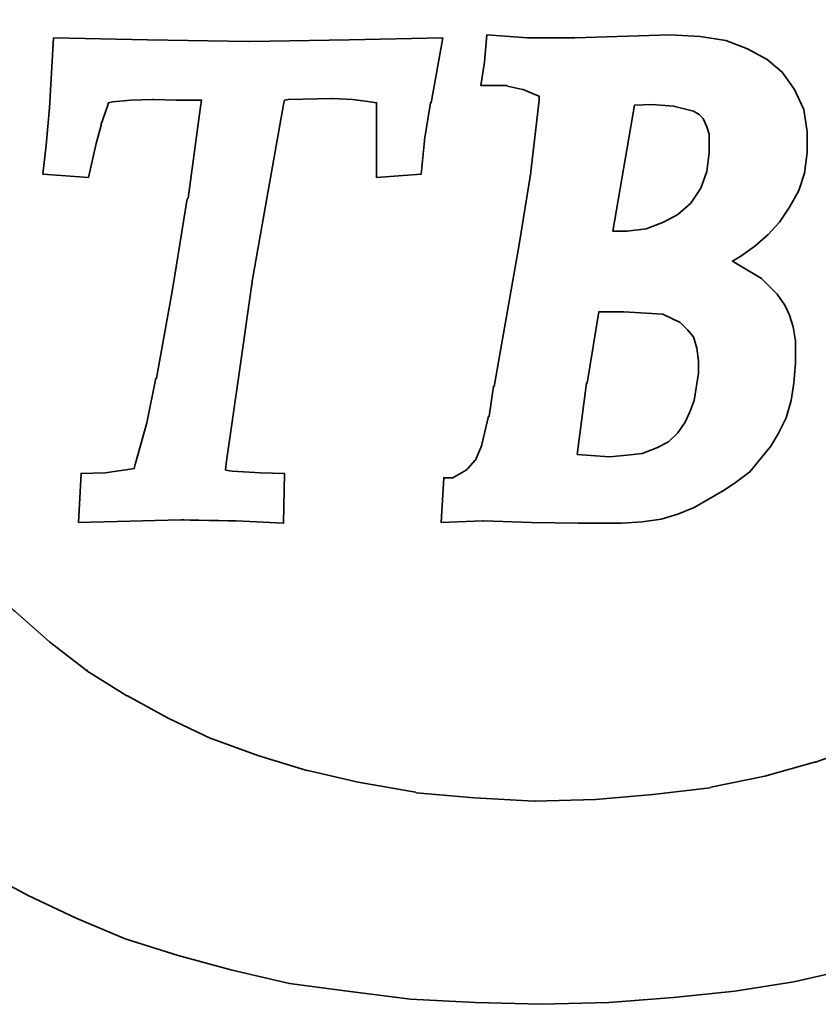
# Model space of a CAD drawing. Header units: millimetres. Extents: x 622 to 758, y 821 to 908.
# Tile 5 of 53: x 727.08 to 729.02, y 857.51 to 859.9. Entities that reach past the tile are written whole.
import ezdxf

# ---------------------------------------------------------------- set-up
doc = ezdxf.new("R2010")
doc.units = ezdxf.units.MM
doc.header["$LTSCALE"] = 0.1
doc.layers.add('layer 1', color=7, linetype='CONTINUOUS')

msp = doc.modelspace()

# ---------------------------------------------------------------- linework, layer by layer
at = {"layer": 'layer 1', "color": 1, "lineweight": 35}
for points, knots in [([(729.7752, 860.0544), (729.7752, 860.0544), (730.2448, 860.3448), (730.2448, 860.3448), (730.2448, 860.3448), (730.2448, 860.3448), (730.1784, 860.4292), (730.1784, 860.4292), (730.1784, 860.4292), (730.1784, 860.4292), (730.102, 860.5078), (730.102, 860.5078), (730.102, 860.5078), (730.102, 860.5078), (730.0232, 860.5846), (730.0232, 860.5846), (730.0232, 860.5846), (730.0232, 860.5846), (729.9424, 860.6531), (729.9424, 860.6531), (729.9424, 860.6531), (729.9424, 860.6531), (729.8558, 860.7216), (729.8558, 860.7216), (729.8558, 860.7216), (729.8558, 860.7216), (729.8537, 860.7216), (729.8537, 860.7216), (729.8537, 860.7216), (729.8537, 860.7216), (729.7592, 860.7799), (729.7592, 860.7799), (729.7592, 860.7799), (729.7592, 860.7799), (729.7592, 860.7818), (729.7592, 860.7818), (729.7592, 860.7818), (729.7592, 860.7818), (729.6643, 860.8402), (729.6643, 860.8402), (729.6643, 860.8402), (729.6643, 860.8402), (729.5618, 860.8908), (729.5618, 860.8908), (729.5618, 860.8908), (729.5618, 860.8908), (729.4587, 860.9433), (729.4587, 860.9433), (729.4587, 860.9433), (729.4587, 860.9433), (729.3338, 860.9916), (729.3338, 860.9916), (729.3338, 860.9916), (729.3338, 860.9916), (729.1988, 861.0378), (729.1988, 861.0378), (729.1988, 861.0378), (729.1988, 861.0378), (729.0578, 861.0781), (729.0578, 861.0781), (729.0578, 861.0781), (729.0578, 861.0781), (728.909, 861.1103), (728.909, 861.1103), (728.909, 861.1103), (728.909, 861.1103), (728.7575, 861.1327), (728.7575, 861.1327), (728.7575, 861.1327), (728.7575, 861.1327), (728.5925, 861.1487), (728.5925, 861.1487), (728.5925, 861.1487), (728.5925, 861.1487), (728.4232, 861.1567), (728.4232, 861.1567), (728.4232, 861.1567), (728.4232, 861.1567), (728.2519, 861.1529), (728.2519, 861.1529), (728.2519, 861.1529), (728.2519, 861.1529), (728.0885, 861.1428), (728.0885, 861.1428), (728.0885, 861.1428), (728.0885, 861.1428), (727.9373, 861.1285), (727.9373, 861.1285), (727.9373, 861.1285), (727.9373, 861.1285), (727.7903, 861.1103), (727.7903, 861.1103), (727.7903, 861.1103), (727.7903, 861.1103), (727.6494, 861.0821), (727.6494, 861.0821), (727.6494, 861.0821), (727.6494, 861.0821), (727.5526, 861.0561), (727.5526, 861.0561), (727.5526, 861.0561), (727.5526, 861.0561), (727.456, 861.0277), (727.456, 861.0277), (727.456, 861.0277), (727.456, 861.0277), (727.361, 860.9954), (727.361, 860.9954), (727.361, 860.9954), (727.361, 860.9954), (727.2724, 860.9593), (727.2724, 860.9593), (727.2724, 860.9593), (727.2724, 860.9593), (727.1859, 860.919), (727.1859, 860.919), (727.1859, 860.919), (727.1859, 860.919), (727.0973, 860.8765), (727.0973, 860.8765), (727.0973, 860.8765), (727.0973, 860.8765), (727.0166, 860.8322), (727.0166, 860.8322), (727.0166, 860.8322), (727.0166, 860.8322), (726.936, 860.7858), (726.936, 860.7858), (726.936, 860.7858), (726.936, 860.7858), (726.8594, 860.7335), (726.8594, 860.7335), (726.8594, 860.7335), (726.8594, 860.7335), (726.7848, 860.6812), (726.7848, 860.6812), (726.7848, 860.6812), (726.7848, 860.6812), (726.7163, 860.625), (726.7163, 860.625), (726.7163, 860.625), (726.7163, 860.625), (726.6458, 860.5645), (726.6458, 860.5645), (726.6458, 860.5645), (726.6458, 860.5645), (726.5229, 860.4433), (726.5229, 860.4433), (726.5229, 860.4433), (726.5229, 860.4433), (726.5206, 860.4414), (726.5206, 860.4414), (726.5206, 860.4414), (726.5206, 860.4414), (726.406, 860.3045), (726.406, 860.3045), (726.406, 860.3045), (726.406, 860.3045), (726.3413, 860.2096), (726.3413, 860.2096), (726.3413, 860.2096), (726.3413, 860.2096), (726.3394, 860.2075), (726.3394, 860.2075), (726.3394, 860.2075), (726.3394, 860.2075), (726.277, 860.1008), (726.277, 860.1008), (726.277, 860.1008), (726.277, 860.1008), (726.2203, 859.9901), (726.2203, 859.9901), (726.2203, 859.9901), (726.2203, 859.9901), (726.172, 859.8652), (726.172, 859.8652), (726.172, 859.8652), (726.172, 859.8652), (726.1317, 859.7341), (726.1317, 859.7341), (726.1317, 859.7341), (726.1317, 859.7341), (726.1317, 859.7299), (726.1317, 859.7299), (726.1317, 859.7299), (726.1317, 859.7299), (726.1057, 859.5888), (726.1057, 859.5888), (726.1057, 859.5888), (726.1057, 859.5888), (726.0977, 859.5185), (726.0977, 859.5185), (726.0977, 859.5185), (726.0977, 859.5185), (726.0935, 859.4397), (726.0935, 859.4397), (726.0935, 859.4397), (726.0935, 859.4397), (726.0895, 859.3612), (726.0895, 859.3612), (726.0895, 859.3612), (726.0895, 859.3612), (726.0895, 859.2826), (726.0895, 859.2826), (726.0895, 859.2826), (726.0895, 859.2826), (726.1015, 859.1256), (726.1015, 859.1256), (726.1015, 859.1256), (726.1015, 859.1256), (726.1258, 858.9842), (726.1258, 858.9842), (726.1258, 858.9842), (726.1258, 858.9842), (726.1561, 858.8513), (726.1561, 858.8513), (726.1561, 858.8513), (726.1561, 858.8513), (726.2025, 858.7266), (726.2025, 858.7266), (726.2025, 858.7266), (726.2025, 858.7266), (726.2529, 858.6075), (726.2529, 858.6075), (726.2529, 858.6075), (726.2529, 858.6075), (726.3131, 858.4989), (726.3131, 858.4989), (726.3131, 858.4989), (726.3131, 858.4989), (726.3757, 858.3941), (726.3757, 858.3941), (726.3757, 858.3941), (726.3757, 858.3941), (726.4522, 858.2994), (726.4522, 858.2994), (726.4522, 858.2994), (726.4522, 858.2994), (726.5288, 858.2064), (726.5288, 858.2064), (726.5288, 858.2064), (726.5288, 858.2064), (726.6134, 858.1239), (726.6134, 858.1239), (726.6134, 858.1239), (726.6134, 858.1239), (726.7, 858.0392), (726.7, 858.0392), (726.7, 858.0392), (726.7, 858.0392), (726.7928, 857.9668), (726.7928, 857.9668), (726.7928, 857.9668), (726.7928, 857.9668), (726.8915, 857.8943), (726.8915, 857.8943), (726.8915, 857.8943), (726.8915, 857.8943), (726.9965, 857.8299), (726.9965, 857.8299), (726.9965, 857.8299), (726.9965, 857.8299), (727.1051, 857.7713), (727.1051, 857.7713), (727.1051, 857.7713), (727.1051, 857.7713), (727.222, 857.7167), (727.222, 857.7167), (727.222, 857.7167), (727.222, 857.7167), (727.3409, 857.6665), (727.3409, 857.6665), (727.3409, 857.6665), (727.3409, 857.6665), (727.4698, 857.6262), (727.4698, 857.6262), (727.4698, 857.6262), (727.4698, 857.6262), (727.6009, 857.59), (727.6009, 857.59), (727.6009, 857.59), (727.6009, 857.59), (727.7399, 857.5577), (727.7399, 857.5577), (727.7399, 857.5577), (727.7399, 857.5577), (727.8808, 857.5396), (727.8808, 857.5396), (727.8808, 857.5396), (727.8808, 857.5396), (728.0341, 857.5195), (728.0341, 857.5195), (728.0341, 857.5195), (728.0341, 857.5195), (728.1914, 857.5113), (728.1914, 857.5113), (728.1914, 857.5113), (728.1914, 857.5113), (728.3527, 857.5073), (728.3527, 857.5073), (728.3527, 857.5073), (728.3527, 857.5073), (728.5158, 857.5113), (728.5158, 857.5113), (728.5158, 857.5113), (728.5158, 857.5113), (728.6731, 857.5235), (728.6731, 857.5235), (728.6731, 857.5235), (728.6731, 857.5235), (728.8222, 857.5396), (728.8222, 857.5396), (728.8222, 857.5396), (728.8222, 857.5396), (728.965, 857.5617), (728.965, 857.5617), (728.965, 857.5617), (728.965, 857.5617), (729.104, 857.5938), (729.104, 857.5938), (729.104, 857.5938), (729.104, 857.5938), (729.2372, 857.6304), (729.2372, 857.6304), (729.2372, 857.6304), (729.2372, 857.6304), (729.3623, 857.6726), (729.3623, 857.6726), (729.3623, 857.6726), (729.3623, 857.6726), (729.4871, 857.723), (729.4871, 857.723), (729.4871, 857.723), (729.4871, 857.723), (729.6566, 857.8034), (729.6566, 857.8034), (729.6566, 857.8034), (729.6566, 857.8034), (729.7389, 857.8479), (729.7389, 857.8479), (729.7389, 857.8479), (729.7389, 857.8479), (729.8157, 857.8943), (729.8157, 857.8943), (729.8157, 857.8943), (729.8157, 857.8943), (729.8903, 857.9464), (729.8903, 857.9464), (729.8903, 857.9464), (729.8903, 857.9464), (729.9625, 858.0029), (729.9625, 858.0029), (729.9625, 858.0029), (729.9625, 858.0029), (730.0314, 858.0596), (730.0314, 858.0596), (730.0314, 858.0596), (730.0314, 858.0596), (730.0959, 858.1201), (730.0959, 858.1201), (730.0959, 858.1201), (730.0959, 858.1201), (730.1805, 858.2047), (730.1805, 858.2047), (730.1805, 858.2047), (730.1805, 858.2047), (730.2187, 858.245), (730.2187, 858.245), (730.2187, 858.245), (730.2187, 858.245), (730.2469, 858.2751), (730.2469, 858.2751), (730.2469, 858.2751), (730.2469, 858.2751), (729.7752, 858.5674), (729.7752, 858.5674), (729.7752, 858.5674), (729.7752, 858.5674), (729.7025, 858.4966), (729.7025, 858.4966), (729.7025, 858.4966), (729.7025, 858.4966), (729.6223, 858.4284), (729.6223, 858.4284), (729.6223, 858.4284), (729.6223, 858.4284), (729.5333, 858.3597), (729.5333, 858.3597), (729.5333, 858.3597), (729.5333, 858.3597), (729.4409, 858.2952), (729.4409, 858.2952), (729.4409, 858.2952), (729.4409, 858.2952), (729.4388, 858.2931), (729.4388, 858.2931), (729.4388, 858.2931), (729.4388, 858.2931), (729.342, 858.2366), (729.342, 858.2366), (729.342, 858.2366), (729.342, 858.2366), (729.2414, 858.1843), (729.2414, 858.1843), (729.2414, 858.1843), (729.2414, 858.1843), (729.2393, 858.1843), (729.2393, 858.1843), (729.2393, 858.1843), (729.2393, 858.1843), (729.1305, 858.1358), (729.1305, 858.1358), (729.1305, 858.1358), (729.1305, 858.1358), (729.0175, 858.0955), (729.0175, 858.0955), (729.0175, 858.0955), (729.0175, 858.0955), (729.0156, 858.0955), (729.0156, 858.0955), (729.0156, 858.0955), (729.0156, 858.0955), (728.8945, 858.0613), (728.8945, 858.0613), (728.8945, 858.0613), (728.8945, 858.0613), (728.7638, 858.0352), (728.7638, 858.0352), (728.7638, 858.0352), (728.7638, 858.0352), (728.7617, 858.0331), (728.7617, 858.0331), (728.7617, 858.0331), (728.7617, 858.0331), (728.6227, 858.0172), (728.6227, 858.0172), (728.6227, 858.0172), (728.6227, 858.0172), (728.4837, 858.005), (728.4837, 858.005), (728.4837, 858.005), (728.4837, 858.005), (728.3365, 858.0008), (728.3365, 858.0008), (728.3365, 858.0008), (728.3365, 858.0008), (728.3346, 858.0008), (728.3346, 858.0008), (728.3346, 858.0008), (728.3346, 858.0008), (728.1895, 858.0092), (728.1895, 858.0092), (728.1895, 858.0092), (728.1895, 858.0092), (728.0482, 858.021), (728.0482, 858.021), (728.0482, 858.021), (728.0482, 858.021), (728.0463, 858.0231), (728.0463, 858.0231), (728.0463, 858.0231), (728.0463, 858.0231), (727.907, 858.0472), (727.907, 858.0472), (727.907, 858.0472), (727.907, 858.0472), (727.7844, 858.0753), (727.7844, 858.0753), (727.7844, 858.0753), (727.7844, 858.0753), (727.7823, 858.0753), (727.7823, 858.0753), (727.7823, 858.0753), (727.7823, 858.0753), (727.6634, 858.1117), (727.6634, 858.1117), (727.6634, 858.1117), (727.6634, 858.1117), (727.5526, 858.152), (727.5526, 858.152), (727.5526, 858.152), (727.5526, 858.152), (727.5505, 858.152), (727.5505, 858.152), (727.5505, 858.152), (727.5505, 858.152), (727.4459, 858.2024), (727.4459, 858.2024), (727.4459, 858.2024), (727.4459, 858.2024), (727.3468, 858.2568), (727.3468, 858.2568), (727.3468, 858.2568), (727.3468, 858.2568), (727.3451, 858.2568), (727.3451, 858.2568), (727.3451, 858.2568), (727.3451, 858.2568), (727.2481, 858.3173), (727.2481, 858.3173), (727.2481, 858.3173), (727.2481, 858.3173), (727.2481, 858.3194), (727.2481, 858.3194), (727.2481, 858.3194), (727.2481, 858.3194), (727.2464, 858.3194), (727.2464, 858.3194), (727.2464, 858.3194), (727.2464, 858.3194), (727.1573, 858.388), (727.1573, 858.388), (727.1573, 858.388), (727.1573, 858.388), (727.0729, 858.4624), (727.0729, 858.4624), (727.0729, 858.4624), (727.0729, 858.4624), (727.0708, 858.4643), (727.0708, 858.4643), (727.0708, 858.4643), (727.0708, 858.4643), (726.9944, 858.543), (726.9944, 858.543), (726.9944, 858.543), (726.9944, 858.543), (726.9219, 858.6276), (726.9219, 858.6276), (726.9219, 858.6276), (726.9219, 858.6276), (726.9219, 858.6295), (726.9219, 858.6295), (726.9219, 858.6295), (726.9219, 858.6295), (726.8573, 858.7266), (726.8573, 858.7266), (726.8573, 858.7266), (726.8573, 858.7266), (726.8554, 858.7266), (726.8554, 858.7266), (726.8554, 858.7266), (726.8554, 858.7266), (726.8533, 858.7303), (726.8533, 858.7303), (726.8533, 858.7303), (726.8533, 858.7303), (726.8029, 858.825), (726.8029, 858.825), (726.8029, 858.825), (726.8029, 858.825), (726.8029, 858.8271), (726.8029, 858.8271), (726.8029, 858.8271), (726.8029, 858.8271), (726.7604, 858.9382), (726.7604, 858.9382), (726.7604, 858.9382), (726.7604, 858.9382), (726.7583, 858.942), (726.7583, 858.942), (726.7583, 858.942), (726.7583, 858.942), (726.7224, 859.063), (726.7224, 859.063), (726.7224, 859.063), (726.7224, 859.063), (726.7224, 859.0651), (726.7224, 859.0651), (726.7224, 859.0651), (726.7224, 859.0651), (726.71, 859.1293), (726.71, 859.1293), (726.71, 859.1293), (726.71, 859.1293), (726.7079, 859.1314), (726.7079, 859.1314), (726.7079, 859.1314), (726.7079, 859.1314), (726.7, 859.1959), (726.7, 859.1959), (726.7, 859.1959), (726.7, 859.1959), (726.6962, 859.2684), (726.6962, 859.2684), (726.6962, 859.2684), (726.6962, 859.2684), (726.6939, 859.341), (726.6939, 859.341), (726.6939, 859.341), (726.6939, 859.341), (726.6939, 859.3431), (726.6939, 859.3431), (726.6939, 859.3431), (726.6939, 859.3431), (726.6979, 859.4076), (726.6979, 859.4076), (726.6979, 859.4076), (726.6979, 859.4076), (726.6979, 859.4158), (726.6979, 859.4158), (726.6979, 859.4158), (726.6979, 859.4158), (726.704, 859.4842), (726.704, 859.4842), (726.704, 859.4842), (726.704, 859.4842), (726.7121, 859.5485), (726.7121, 859.5485), (726.7121, 859.5485), (726.7121, 859.5485), (726.7121, 859.5508), (726.7121, 859.5508), (726.7121, 859.5508), (726.7121, 859.5508), (726.7142, 859.5508), (726.7142, 859.5508), (726.7142, 859.5508), (726.7142, 859.5508), (726.7142, 859.5548), (726.7142, 859.5548), (726.7142, 859.5548), (726.7142, 859.5548), (726.7264, 859.6132), (726.7264, 859.6132), (726.7264, 859.6132), (726.7264, 859.6132), (726.7264, 859.6153), (726.7264, 859.6153), (726.7264, 859.6153), (726.7264, 859.6153), (726.7302, 859.6291), (726.7302, 859.6291), (726.7302, 859.6291), (726.7302, 859.6291), (726.7628, 859.7341), (726.7628, 859.7341), (726.7628, 859.7341), (726.7628, 859.7341), (726.7628, 859.736), (726.7628, 859.736), (726.7628, 859.736), (726.7628, 859.736), (726.815, 859.845), (726.815, 859.845), (726.815, 859.845), (726.815, 859.845), (726.8713, 859.9458), (726.8713, 859.9458), (726.8713, 859.9458), (726.8713, 859.9458), (726.8734, 859.9475), (726.8734, 859.9475), (726.8734, 859.9475), (726.8734, 859.9475), (726.9421, 860.0403), (726.9421, 860.0403), (726.9421, 860.0403), (726.9421, 860.0403), (727.0145, 860.121), (727.0145, 860.121), (727.0145, 860.121), (727.0145, 860.121), (727.0145, 860.1231), (727.0145, 860.1231), (727.0145, 860.1231), (727.0145, 860.1231), (727.091, 860.1995), (727.091, 860.1995), (727.091, 860.1995), (727.091, 860.1995), (727.0931, 860.1995), (727.0931, 860.1995), (727.0931, 860.1995), (727.0931, 860.1995), (727.1775, 860.2719), (727.1775, 860.2719), (727.1775, 860.2719), (727.1775, 860.2719), (727.2703, 860.3364), (727.2703, 860.3364), (727.2703, 860.3364), (727.2703, 860.3364), (727.2724, 860.3385), (727.2724, 860.3385), (727.2724, 860.3385), (727.2724, 860.3385), (727.3692, 860.399), (727.3692, 860.399), (727.3692, 860.399), (727.3692, 860.399), (727.4698, 860.4555), (727.4698, 860.4555), (727.4698, 860.4555), (727.4698, 860.4555), (727.4719, 860.4555), (727.4719, 860.4555), (727.4719, 860.4555), (727.4719, 860.4555), (727.5765, 860.5017), (727.5765, 860.5017), (727.5765, 860.5017), (727.5765, 860.5017), (727.6897, 860.542), (727.6897, 860.542), (727.6897, 860.542), (727.6897, 860.542), (727.8062, 860.5804), (727.8062, 860.5804), (727.8062, 860.5804), (727.8062, 860.5804), (727.8083, 860.5804), (727.8083, 860.5804), (727.8083, 860.5804), (727.8083, 860.5804), (727.9335, 860.6086), (727.9335, 860.6086), (727.9335, 860.6086), (727.9335, 860.6086), (727.9335, 860.6107), (727.9335, 860.6107), (727.9335, 860.6107), (727.9335, 860.6107), (727.9356, 860.6107), (727.9356, 860.6107), (727.9356, 860.6107), (727.9356, 860.6107), (728.0746, 860.6308), (728.0746, 860.6308), (728.0746, 860.6308), (728.0746, 860.6308), (728.0763, 860.6308), (728.0763, 860.6308), (728.0763, 860.6308), (728.0763, 860.6308), (728.2197, 860.6428), (728.2197, 860.6428), (728.2197, 860.6428), (728.2197, 860.6428), (728.3627, 860.6468), (728.3627, 860.6468), (728.3627, 860.6468), (728.3627, 860.6468), (728.3648, 860.6468), (728.3648, 860.6468), (728.3648, 860.6468), (728.3648, 860.6468), (728.5097, 860.6428), (728.5097, 860.6428), (728.5097, 860.6428), (728.5097, 860.6428), (728.6509, 860.6308), (728.6509, 860.6308), (728.6509, 860.6308), (728.6509, 860.6308), (728.653, 860.6287), (728.653, 860.6287), (728.653, 860.6287), (728.653, 860.6287), (728.7857, 860.6048), (728.7857, 860.6048), (728.7857, 860.6048), (728.7857, 860.6048), (728.9146, 860.5783), (728.9146, 860.5783), (728.9146, 860.5783), (728.9146, 860.5783), (728.9167, 860.5783), (728.9167, 860.5783), (728.9167, 860.5783), (728.9167, 860.5783), (729.0377, 860.542), (729.0377, 860.542), (729.0377, 860.542), (729.0377, 860.542), (729.1343, 860.5061), (729.1343, 860.5061), (729.1343, 860.5061), (729.1343, 860.5061), (729.2313, 860.4658), (729.2313, 860.4658), (729.2313, 860.4658), (729.2313, 860.4658), (729.2334, 860.4658), (729.2334, 860.4658), (729.2334, 860.4658), (729.2334, 860.4658), (729.322, 860.4192), (729.322, 860.4192), (729.322, 860.4192), (729.322, 860.4192), (729.4106, 860.3667), (729.4106, 860.3667), (729.4106, 860.3667), (729.4106, 860.3667), (729.4106, 860.365), (729.4106, 860.365), (729.4106, 860.365), (729.4106, 860.365), (729.4913, 860.3125), (729.4913, 860.3125), (729.4913, 860.3125), (729.4913, 860.3125), (729.4932, 860.3125), (729.4932, 860.3125), (729.4932, 860.3125), (729.4932, 860.3125), (729.5677, 860.2541), (729.5677, 860.2541), (729.5677, 860.2541), (729.5677, 860.2541), (729.5698, 860.2518), (729.5698, 860.2518), (729.5698, 860.2518), (729.5698, 860.2518), (729.6425, 860.1894), (729.6425, 860.1894), (729.6425, 860.1894), (729.6425, 860.1894), (729.6442, 860.1873), (729.6442, 860.1873), (729.6442, 860.1873), (729.6442, 860.1873), (729.7088, 860.121), (729.7088, 860.121), (729.7088, 860.121), (729.7088, 860.121), (729.745, 860.0827), (729.745, 860.0827), (729.745, 860.0827), (729.745, 860.0827), (729.7752, 860.0544), (729.7752, 860.0544)], [0, 0, 0, 0, 0.004808, 0.004808, 0.004808, 0.004808, 0.009615, 0.009615, 0.009615, 0.009615, 0.014423, 0.014423, 0.014423, 0.014423, 0.019231, 0.019231, 0.019231, 0.019231, 0.024038, 0.024038, 0.024038, 0.024038, 0.028846, 0.028846, 0.028846, 0.028846, 0.033654, 0.033654, 0.033654, 0.033654, 0.038462, 0.038462, 0.038462, 0.038462, 0.043269, 0.043269, 0.043269, 0.043269, 0.048077, 0.048077, 0.048077, 0.048077, 0.052885, 0.052885, 0.052885, 0.052885, 0.057692, 0.057692, 0.057692, 0.057692, 0.0625, 0.0625, 0.0625, 0.0625, 0.067308, 0.067308, 0.067308, 0.067308, 0.072115, 0.072115, 0.072115, 0.072115, 0.076923, 0.076923, 0.076923, 0.076923, 0.081731, 0.081731, 0.081731, 0.081731, 0.086538, 0.086538, 0.086538, 0.086538, 0.091346, 0.091346, 0.091346, 0.091346, 0.096154, 0.096154, 0.096154, 0.096154, 0.100962, 0.100962, 0.100962, 0.100962, 0.105769, 0.105769, 0.105769, 0.105769, 0.110577, 0.110577, 0.110577, 0.110577, 0.115385, 0.115385, 0.115385, 0.115385, 0.120192, 0.120192, 0.120192, 0.120192, 0.125, 0.125, 0.125, 0.125, 0.129808, 0.129808, 0.129808, 0.129808, 0.134615, 0.134615, 0.134615, 0.134615, 0.139423, 0.139423, 0.139423, 0.139423, 0.144231, 0.144231, 0.144231, 0.144231, 0.149038, 0.149038, 0.149038, 0.149038, 0.153846, 0.153846, 0.153846, 0.153846, 0.158654, 0.158654, 0.158654, 0.158654, 0.163462, 0.163462, 0.163462, 0.163462, 0.168269, 0.168269, 0.168269, 0.168269, 0.173077, 0.173077, 0.173077, 0.173077, 0.177885, 0.177885, 0.177885, 0.177885, 0.182692, 0.182692, 0.182692, 0.182692, 0.1875, 0.1875, 0.1875, 0.1875, 0.192308, 0.192308, 0.192308, 0.192308, 0.197115, 0.197115, 0.197115, 0.197115, 0.201923, 0.201923, 0.201923, 0.201923, 0.206731, 0.206731, 0.206731, 0.206731, 0.211538, 0.211538, 0.211538, 0.211538, 0.216346, 0.216346, 0.216346, 0.216346, 0.221154, 0.221154, 0.221154, 0.221154, 0.225962, 0.225962, 0.225962, 0.225962, 0.230769, 0.230769, 0.230769, 0.230769, 0.235577, 0.235577, 0.235577, 0.235577, 0.240385, 0.240385, 0.240385, 0.240385, 0.245192, 0.245192, 0.245192, 0.245192, 0.25, 0.25, 0.25, 0.25, 0.254808, 0.254808, 0.254808, 0.254808, 0.259615, 0.259615, 0.259615, 0.259615, 0.264423, 0.264423, 0.264423, 0.264423, 0.269231, 0.269231, 0.269231, 0.269231, 0.274038, 0.274038, 0.274038, 0.274038, 0.278846, 0.278846, 0.278846, 0.278846, 0.283654, 0.283654, 0.283654, 0.283654, 0.288462, 0.288462, 0.288462, 0.288462, 0.293269, 0.293269, 0.293269, 0.293269, 0.298077, 0.298077, 0.298077, 0.298077, 0.302885, 0.302885, 0.302885, 0.302885, 0.307692, 0.307692, 0.307692, 0.307692, 0.3125, 0.3125, 0.3125, 0.3125, 0.317308, 0.317308, 0.317308, 0.317308, 0.322115, 0.322115, 0.322115, 0.322115, 0.326923, 0.326923, 0.326923, 0.326923, 0.331731, 0.331731, 0.331731, 0.331731, 0.336538, 0.336538, 0.336538, 0.336538, 0.341346, 0.341346, 0.341346, 0.341346, 0.346154, 0.346154, 0.346154, 0.346154, 0.350962, 0.350962, 0.350962, 0.350962, 0.355769, 0.355769, 0.355769, 0.355769, 0.360577, 0.360577, 0.360577, 0.360577, 0.365385, 0.365385, 0.365385, 0.365385, 0.370192, 0.370192, 0.370192, 0.370192, 0.375, 0.375, 0.375, 0.375, 0.379808, 0.379808, 0.379808, 0.379808, 0.384615, 0.384615, 0.384615, 0.384615, 0.389423, 0.389423, 0.389423, 0.389423, 0.394231, 0.394231, 0.394231, 0.394231, 0.399038, 0.399038, 0.399038, 0.399038, 0.403846, 0.403846, 0.403846, 0.403846, 0.408654, 0.408654, 0.408654, 0.408654, 0.413462, 0.413462, 0.413462, 0.413462, 0.418269, 0.418269, 0.418269, 0.418269, 0.423077, 0.423077, 0.423077, 0.423077, 0.427885, 0.427885, 0.427885, 0.427885, 0.432692, 0.432692, 0.432692, 0.432692, 0.4375, 0.4375, 0.4375, 0.4375, 0.442308, 0.442308, 0.442308, 0.442308, 0.447115, 0.447115, 0.447115, 0.447115, 0.451923, 0.451923, 0.451923, 0.451923, 0.456731, 0.456731, 0.456731, 0.456731, 0.461538, 0.461538, 0.461538, 0.461538, 0.466346, 0.466346, 0.466346, 0.466346, 0.471154, 0.471154, 0.471154, 0.471154, 0.475962, 0.475962, 0.475962, 0.475962, 0.480769, 0.480769, 0.480769, 0.480769, 0.485577, 0.485577, 0.485577, 0.485577, 0.490385, 0.490385, 0.490385, 0.490385, 0.495192, 0.495192, 0.495192, 0.495192, 0.5, 0.5, 0.5, 0.5, 0.504808, 0.504808, 0.504808, 0.504808, 0.509615, 0.509615, 0.509615, 0.509615, 0.514423, 0.514423, 0.514423, 0.514423, 0.519231, 0.519231, 0.519231, 0.519231, 0.524038, 0.524038, 0.524038, 0.524038, 0.528846, 0.528846, 0.528846, 0.528846, 0.533654, 0.533654, 0.533654, 0.533654, 0.538462, 0.538462, 0.538462, 0.538462, 0.543269, 0.543269, 0.543269, 0.543269, 0.548077, 0.548077, 0.548077, 0.548077, 0.552885, 0.552885, 0.552885, 0.552885, 0.557692, 0.557692, 0.557692, 0.557692, 0.5625, 0.5625, 0.5625, 0.5625, 0.567308, 0.567308, 0.567308, 0.567308, 0.572115, 0.572115, 0.572115, 0.572115, 0.576923, 0.576923, 0.576923, 0.576923, 0.581731, 0.581731, 0.581731, 0.581731, 0.586538, 0.586538, 0.586538, 0.586538, 0.591346, 0.591346, 0.591346, 0.591346, 0.596154, 0.596154, 0.596154, 0.596154, 0.600962, 0.600962, 0.600962, 0.600962, 0.605769, 0.605769, 0.605769, 0.605769, 0.610577, 0.610577, 0.610577, 0.610577, 0.615385, 0.615385, 0.615385, 0.615385, 0.620192, 0.620192, 0.620192, 0.620192, 0.625, 0.625, 0.625, 0.625, 0.629808, 0.629808, 0.629808, 0.629808, 0.634615, 0.634615, 0.634615, 0.634615, 0.639423, 0.639423, 0.639423, 0.639423, 0.644231, 0.644231, 0.644231, 0.644231, 0.649038, 0.649038, 0.649038, 0.649038, 0.653846, 0.653846, 0.653846, 0.653846, 0.658654, 0.658654, 0.658654, 0.658654, 0.663462, 0.663462, 0.663462, 0.663462, 0.668269, 0.668269, 0.668269, 0.668269, 0.673077, 0.673077, 0.673077, 0.673077, 0.677885, 0.677885, 0.677885, 0.677885, 0.682692, 0.682692, 0.682692, 0.682692, 0.6875, 0.6875, 0.6875, 0.6875, 0.692308, 0.692308, 0.692308, 0.692308, 0.697115, 0.697115, 0.697115, 0.697115, 0.701923, 0.701923, 0.701923, 0.701923, 0.706731, 0.706731, 0.706731, 0.706731, 0.711538, 0.711538, 0.711538, 0.711538, 0.716346, 0.716346, 0.716346, 0.716346, 0.721154, 0.721154, 0.721154, 0.721154, 0.725962, 0.725962, 0.725962, 0.725962, 0.730769, 0.730769, 0.730769, 0.730769, 0.735577, 0.735577, 0.735577, 0.735577, 0.740385, 0.740385, 0.740385, 0.740385, 0.745192, 0.745192, 0.745192, 0.745192, 0.75, 0.75, 0.75, 0.75, 0.754808, 0.754808, 0.754808, 0.754808, 0.759615, 0.759615, 0.759615, 0.759615, 0.764423, 0.764423, 0.764423, 0.764423, 0.769231, 0.769231, 0.769231, 0.769231, 0.774038, 0.774038, 0.774038, 0.774038, 0.778846, 0.778846, 0.778846, 0.778846, 0.783654, 0.783654, 0.783654, 0.783654, 0.788462, 0.788462, 0.788462, 0.788462, 0.793269, 0.793269, 0.793269, 0.793269, 0.798077, 0.798077, 0.798077, 0.798077, 0.802885, 0.802885, 0.802885, 0.802885, 0.807692, 0.807692, 0.807692, 0.807692, 0.8125, 0.8125, 0.8125, 0.8125, 0.817308, 0.817308, 0.817308, 0.817308, 0.822115, 0.822115, 0.822115, 0.822115, 0.826923, 0.826923, 0.826923, 0.826923, 0.831731, 0.831731, 0.831731, 0.831731, 0.836538, 0.836538, 0.836538, 0.836538, 0.841346, 0.841346, 0.841346, 0.841346, 0.846154, 0.846154, 0.846154, 0.846154, 0.850962, 0.850962, 0.850962, 0.850962, 0.855769, 0.855769, 0.855769, 0.855769, 0.860577, 0.860577, 0.860577, 0.860577, 0.865385, 0.865385, 0.865385, 0.865385, 0.870192, 0.870192, 0.870192, 0.870192, 0.875, 0.875, 0.875, 0.875, 0.879808, 0.879808, 0.879808, 0.879808, 0.884615, 0.884615, 0.884615, 0.884615, 0.889423, 0.889423, 0.889423, 0.889423, 0.894231, 0.894231, 0.894231, 0.894231, 0.899038, 0.899038, 0.899038, 0.899038, 0.903846, 0.903846, 0.903846, 0.903846, 0.908654, 0.908654, 0.908654, 0.908654, 0.913462, 0.913462, 0.913462, 0.913462, 0.918269, 0.918269, 0.918269, 0.918269, 0.923077, 0.923077, 0.923077, 0.923077, 0.927885, 0.927885, 0.927885, 0.927885, 0.932692, 0.932692, 0.932692, 0.932692, 0.9375, 0.9375, 0.9375, 0.9375, 0.942308, 0.942308, 0.942308, 0.942308, 0.947115, 0.947115, 0.947115, 0.947115, 0.951923, 0.951923, 0.951923, 0.951923, 0.956731, 0.956731, 0.956731, 0.956731, 0.961538, 0.961538, 0.961538, 0.961538, 0.966346, 0.966346, 0.966346, 0.966346, 0.971154, 0.971154, 0.971154, 0.971154, 0.975962, 0.975962, 0.975962, 0.975962, 0.980769, 0.980769, 0.980769, 0.980769, 0.985577, 0.985577, 0.985577, 0.985577, 0.990385, 0.990385, 0.990385, 0.990385, 0.995192, 0.995192, 0.995192, 0.995192, 1, 1, 1, 1]), ([(727.1674, 859.8551), (727.1674, 859.8551), (727.1573, 859.6858), (727.1573, 859.6858), (727.1573, 859.6858), (727.1573, 859.6858), (727.1496, 859.5951), (727.1496, 859.5951), (727.1496, 859.5951), (727.1496, 859.5951), (727.1414, 859.5243), (727.1414, 859.5243), (727.1414, 859.5243), (727.1414, 859.5243), (727.2523, 859.5164), (727.2523, 859.5164), (727.2523, 859.5164), (727.2523, 859.5164), (727.2703, 859.5989), (727.2703, 859.5989), (727.2703, 859.5989), (727.2703, 859.5989), (727.2825, 859.6434), (727.2825, 859.6434), (727.2825, 859.6434), (727.2825, 859.6434), (727.2825, 859.6455), (727.2825, 859.6455), (727.2825, 859.6455), (727.2825, 859.6455), (727.2985, 859.6896), (727.2985, 859.6896), (727.2985, 859.6896), (727.2985, 859.6896), (727.3006, 859.6976), (727.3006, 859.6976), (727.3006, 859.6976), (727.3006, 859.6976), (727.3106, 859.6997), (727.3106, 859.6997), (727.3106, 859.6997), (727.3106, 859.6997), (727.3552, 859.7037), (727.3552, 859.7037), (727.3552, 859.7037), (727.3552, 859.7037), (727.4072, 859.706), (727.4072, 859.706), (727.4072, 859.706), (727.4072, 859.706), (727.4096, 859.706), (727.4096, 859.706), (727.4096, 859.706), (727.4096, 859.706), (727.4639, 859.7037), (727.4639, 859.7037), (727.4639, 859.7037), (727.4639, 859.7037), (727.508, 859.7037), (727.508, 859.7037), (727.508, 859.7037), (727.508, 859.7037), (727.5265, 859.7037), (727.5265, 859.7037), (727.5265, 859.7037), (727.5265, 859.7037), (727.5244, 859.6875), (727.5244, 859.6875), (727.5244, 859.6875), (727.5244, 859.6875), (727.494, 859.466), (727.494, 859.466), (727.494, 859.466), (727.494, 859.466), (727.4919, 859.4641), (727.4919, 859.4641), (727.4919, 859.4641), (727.4919, 859.4641), (727.456, 859.2442), (727.456, 859.2442), (727.456, 859.2442), (727.456, 859.2442), (727.4173, 859.0285), (727.4173, 859.0285), (727.4173, 859.0285), (727.4173, 859.0285), (727.4156, 859.0285), (727.4156, 859.0285), (727.4156, 859.0285), (727.4156, 859.0285), (727.3934, 858.9198), (727.3934, 858.9198), (727.3934, 858.9198), (727.3934, 858.9198), (727.3652, 858.819), (727.3652, 858.819), (727.3652, 858.819), (727.3652, 858.819), (727.3631, 858.8089), (727.3631, 858.8089), (727.3631, 858.8089), (727.3631, 858.8089), (727.3531, 858.8072), (727.3531, 858.8072), (727.3531, 858.8072), (727.3531, 858.8072), (727.2926, 858.7988), (727.2926, 858.7988), (727.2926, 858.7988), (727.2926, 858.7988), (727.234, 858.7971), (727.234, 858.7971), (727.234, 858.7971), (727.234, 858.7971), (727.2279, 858.6783), (727.2279, 858.6783), (727.2279, 858.6783), (727.2279, 858.6783), (727.4761, 858.6841), (727.4761, 858.6841), (727.4761, 858.6841), (727.4761, 858.6841), (727.4778, 858.6841), (727.4778, 858.6841), (727.4778, 858.6841), (727.4778, 858.6841), (727.6109, 858.682), (727.6109, 858.682), (727.6109, 858.682), (727.6109, 858.682), (727.726, 858.6759), (727.726, 858.6759), (727.726, 858.6759), (727.726, 858.6759), (727.7277, 858.7971), (727.7277, 858.7971), (727.7277, 858.7971), (727.7277, 858.7971), (727.6695, 858.7988), (727.6695, 858.7988), (727.6695, 858.7988), (727.6695, 858.7988), (727.6009, 858.803), (727.6009, 858.803), (727.6009, 858.803), (727.6009, 858.803), (727.5849, 858.8051), (727.5849, 858.8051), (727.5849, 858.8051), (727.5849, 858.8051), (727.5866, 858.8211), (727.5866, 858.8211), (727.5866, 858.8211), (727.5866, 858.8211), (727.6189, 859.0468), (727.6189, 859.0468), (727.6189, 859.0468), (727.6189, 859.0468), (727.6494, 859.2625), (727.6494, 859.2625), (727.6494, 859.2625), (727.6494, 859.2625), (727.6494, 859.2646), (727.6494, 859.2646), (727.6494, 859.2646), (727.6494, 859.2646), (727.726, 859.6936), (727.726, 859.6936), (727.726, 859.6936), (727.726, 859.6936), (727.7277, 859.7037), (727.7277, 859.7037), (727.7277, 859.7037), (727.7277, 859.7037), (727.7378, 859.706), (727.7378, 859.706), (727.7378, 859.706), (727.7378, 859.706), (727.8428, 859.7077), (727.8428, 859.7077), (727.8428, 859.7077), (727.8428, 859.7077), (727.8449, 859.7077), (727.8449, 859.7077), (727.8449, 859.7077), (727.8449, 859.7077), (727.8932, 859.706), (727.8932, 859.706), (727.8932, 859.706), (727.8932, 859.706), (727.9373, 859.6997), (727.9373, 859.6997), (727.9373, 859.6997), (727.9373, 859.6997), (727.9516, 859.6976), (727.9516, 859.6976), (727.9516, 859.6976), (727.9516, 859.6976), (727.9516, 859.6835), (727.9516, 859.6835), (727.9516, 859.6835), (727.9516, 859.6835), (727.9516, 859.5909), (727.9516, 859.5909), (727.9516, 859.5909), (727.9516, 859.5909), (727.9516, 859.5164), (727.9516, 859.5164), (727.9516, 859.5164), (727.9516, 859.5164), (728.0603, 859.5243), (728.0603, 859.5243), (728.0603, 859.5243), (728.0603, 859.5243), (728.0683, 859.6052), (728.0683, 859.6052), (728.0683, 859.6052), (728.0683, 859.6052), (728.0683, 859.6073), (728.0683, 859.6073), (728.0683, 859.6073), (728.0683, 859.6073), (728.0826, 859.6976), (728.0826, 859.6976), (728.0826, 859.6976), (728.0826, 859.6976), (728.0847, 859.6976), (728.0847, 859.6976), (728.0847, 859.6976), (728.0847, 859.6976), (728.1128, 859.8551), (728.1128, 859.8551), (728.1128, 859.8551), (728.1128, 859.8551), (727.8852, 859.8509), (727.8852, 859.8509), (727.8852, 859.8509), (727.8852, 859.8509), (727.6433, 859.8469), (727.6433, 859.8469), (727.6433, 859.8469), (727.6433, 859.8469), (727.6412, 859.8469), (727.6412, 859.8469), (727.6412, 859.8469), (727.6412, 859.8469), (727.3955, 859.8509), (727.3955, 859.8509), (727.3955, 859.8509), (727.3955, 859.8509), (727.1674, 859.8551), (727.1674, 859.8551)], [0, 0, 0, 0, 0.015873, 0.015873, 0.015873, 0.015873, 0.031746, 0.031746, 0.031746, 0.031746, 0.047619, 0.047619, 0.047619, 0.047619, 0.063492, 0.063492, 0.063492, 0.063492, 0.079365, 0.079365, 0.079365, 0.079365, 0.095238, 0.095238, 0.095238, 0.095238, 0.111111, 0.111111, 0.111111, 0.111111, 0.126984, 0.126984, 0.126984, 0.126984, 0.142857, 0.142857, 0.142857, 0.142857, 0.15873, 0.15873, 0.15873, 0.15873, 0.174603, 0.174603, 0.174603, 0.174603, 0.190476, 0.190476, 0.190476, 0.190476, 0.206349, 0.206349, 0.206349, 0.206349, 0.222222, 0.222222, 0.222222, 0.222222, 0.238095, 0.238095, 0.238095, 0.238095, 0.253968, 0.253968, 0.253968, 0.253968, 0.269841, 0.269841, 0.269841, 0.269841, 0.285714, 0.285714, 0.285714, 0.285714, 0.301587, 0.301587, 0.301587, 0.301587, 0.31746, 0.31746, 0.31746, 0.31746, 0.333333, 0.333333, 0.333333, 0.333333, 0.349206, 0.349206, 0.349206, 0.349206, 0.365079, 0.365079, 0.365079, 0.365079, 0.380952, 0.380952, 0.380952, 0.380952, 0.396825, 0.396825, 0.396825, 0.396825, 0.412698, 0.412698, 0.412698, 0.412698, 0.428571, 0.428571, 0.428571, 0.428571, 0.444444, 0.444444, 0.444444, 0.444444, 0.460317, 0.460317, 0.460317, 0.460317, 0.47619, 0.47619, 0.47619, 0.47619, 0.492063, 0.492063, 0.492063, 0.492064, 0.507937, 0.507937, 0.507937, 0.507937, 0.52381, 0.52381, 0.52381, 0.52381, 0.539683, 0.539683, 0.539683, 0.539683, 0.555556, 0.555556, 0.555556, 0.555556, 0.571429, 0.571429, 0.571429, 0.571429, 0.587302, 0.587302, 0.587302, 0.587302, 0.603175, 0.603175, 0.603175, 0.603175, 0.619048, 0.619048, 0.619048, 0.619048, 0.634921, 0.634921, 0.634921, 0.634921, 0.650794, 0.650794, 0.650794, 0.650794, 0.666667, 0.666667, 0.666667, 0.666667, 0.68254, 0.68254, 0.68254, 0.68254, 0.698413, 0.698413, 0.698413, 0.698413, 0.714286, 0.714286, 0.714286, 0.714286, 0.730159, 0.730159, 0.730159, 0.730159, 0.746032, 0.746032, 0.746032, 0.746032, 0.761905, 0.761905, 0.761905, 0.761905, 0.777778, 0.777778, 0.777778, 0.777778, 0.793651, 0.793651, 0.793651, 0.793651, 0.809524, 0.809524, 0.809524, 0.809524, 0.825397, 0.825397, 0.825397, 0.825397, 0.84127, 0.84127, 0.84127, 0.84127, 0.857143, 0.857143, 0.857143, 0.857143, 0.873016, 0.873016, 0.873016, 0.873016, 0.888889, 0.888889, 0.888889, 0.888889, 0.904762, 0.904762, 0.904762, 0.904762, 0.920635, 0.920635, 0.920635, 0.920635, 0.936508, 0.936508, 0.936508, 0.936508, 0.952381, 0.952381, 0.952381, 0.952381, 0.968254, 0.968254, 0.968254, 0.968254, 0.984127, 0.984127, 0.984127, 0.984127, 1, 1, 1, 1]), ([(728.9974, 859.6275), (728.9974, 859.6275), (728.9894, 859.6816), (728.9894, 859.6816), (728.9894, 859.6816), (728.9894, 859.6816), (728.9671, 859.7299), (728.9671, 859.7299), (728.9671, 859.7299), (728.9671, 859.7299), (728.9369, 859.7724), (728.9369, 859.7724), (728.9369, 859.7724), (728.9369, 859.7724), (728.9008, 859.8026), (728.9008, 859.8026), (728.9008, 859.8026), (728.9008, 859.8026), (728.8525, 859.8286), (728.8525, 859.8286), (728.8525, 859.8286), (728.8525, 859.8286), (728.8, 859.8488), (728.8, 859.8488), (728.8, 859.8488), (728.8, 859.8488), (728.7374, 859.8589), (728.7374, 859.8589), (728.7374, 859.8589), (728.7374, 859.8589), (728.6647, 859.8631), (728.6647, 859.8631), (728.6647, 859.8631), (728.6647, 859.8631), (728.4333, 859.8551), (728.4333, 859.8551), (728.4333, 859.8551), (728.4333, 859.8551), (728.3182, 859.8551), (728.3182, 859.8551), (728.3182, 859.8551), (728.3182, 859.8551), (728.2197, 859.8631), (728.2197, 859.8631), (728.2197, 859.8631), (728.2197, 859.8631), (728.2136, 859.7967), (728.2136, 859.7967), (728.2136, 859.7967), (728.2136, 859.7967), (728.2052, 859.74), (728.2052, 859.74), (728.2052, 859.74), (728.2052, 859.74), (728.2657, 859.74), (728.2657, 859.74), (728.2657, 859.74), (728.2657, 859.74), (728.2678, 859.74), (728.2678, 859.74), (728.2678, 859.74), (728.2678, 859.74), (728.2699, 859.7381), (728.2699, 859.7381), (728.2699, 859.7381), (728.2699, 859.7381), (728.3063, 859.7299), (728.3063, 859.7299), (728.3063, 859.7299), (728.3063, 859.7299), (728.3081, 859.7299), (728.3081, 859.7299), (728.3081, 859.7299), (728.3081, 859.7299), (728.3365, 859.7178), (728.3365, 859.7178), (728.3365, 859.7178), (728.3365, 859.7178), (728.3464, 859.714), (728.3464, 859.714), (728.3464, 859.714), (728.3464, 859.714), (728.3464, 859.7037), (728.3464, 859.7037), (728.3464, 859.7037), (728.3464, 859.7037), (728.3264, 859.5304), (728.3264, 859.5304), (728.3264, 859.5304), (728.3264, 859.5304), (728.3264, 859.5283), (728.3264, 859.5283), (728.3264, 859.5283), (728.3264, 859.5283), (728.2981, 859.353), (728.2981, 859.353), (728.2981, 859.353), (728.2981, 859.353), (728.2376, 859.0084), (728.2376, 859.0084), (728.2376, 859.0084), (728.2376, 859.0084), (728.2357, 859.0084), (728.2357, 859.0084), (728.2357, 859.0084), (728.2357, 859.0084), (728.2254, 858.9359), (728.2254, 858.9359), (728.2254, 858.9359), (728.2254, 858.9359), (728.2237, 858.9359), (728.2237, 858.9359), (728.2237, 858.9359), (728.2237, 858.9359), (728.2073, 858.8677), (728.2073, 858.8677), (728.2073, 858.8677), (728.2073, 858.8677), (728.2073, 858.8656), (728.2073, 858.8656), (728.2073, 858.8656), (728.2073, 858.8656), (728.1935, 858.8332), (728.1935, 858.8332), (728.1935, 858.8332), (728.1935, 858.8332), (728.1935, 858.8311), (728.1935, 858.8311), (728.1935, 858.8311), (728.1935, 858.8311), (728.1914, 858.829), (728.1914, 858.829), (728.1914, 858.829), (728.1914, 858.829), (728.1733, 858.8089), (728.1733, 858.8089), (728.1733, 858.8089), (728.1733, 858.8089), (728.1712, 858.8072), (728.1712, 858.8072), (728.1712, 858.8072), (728.1712, 858.8072), (728.1693, 858.8051), (728.1693, 858.8051), (728.1693, 858.8051), (728.1693, 858.8051), (728.1408, 858.7889), (728.1408, 858.7889), (728.1408, 858.7889), (728.1408, 858.7889), (728.1368, 858.7868), (728.1368, 858.7868), (728.1368, 858.7868), (728.1368, 858.7868), (728.133, 858.7868), (728.133, 858.7868), (728.133, 858.7868), (728.133, 858.7868), (728.1149, 858.7868), (728.1149, 858.7868), (728.1149, 858.7868), (728.1149, 858.7868), (728.1089, 858.6783), (728.1089, 858.6783), (728.1089, 858.6783), (728.1089, 858.6783), (728.2097, 858.682), (728.2097, 858.682), (728.2097, 858.682), (728.2097, 858.682), (728.2115, 858.682), (728.2115, 858.682), (728.2115, 858.682), (728.2115, 858.682), (728.3283, 858.6783), (728.3283, 858.6783), (728.3283, 858.6783), (728.3283, 858.6783), (728.4413, 858.6759), (728.4413, 858.6759), (728.4413, 858.6759), (728.4413, 858.6759), (728.548, 858.6759), (728.548, 858.6759), (728.548, 858.6759), (728.548, 858.6759), (728.5965, 858.6799), (728.5965, 858.6799), (728.5965, 858.6799), (728.5965, 858.6799), (728.6429, 858.686), (728.6429, 858.686), (728.6429, 858.686), (728.6429, 858.686), (728.6832, 858.6984), (728.6832, 858.6984), (728.6832, 858.6984), (728.6832, 858.6984), (728.7235, 858.7142), (728.7235, 858.7142), (728.7235, 858.7142), (728.7235, 858.7142), (728.796, 858.7568), (728.796, 858.7568), (728.796, 858.7568), (728.796, 858.7568), (728.8262, 858.7767), (728.8262, 858.7767), (728.8262, 858.7767), (728.8262, 858.7767), (728.8583, 858.8009), (728.8583, 858.8009), (728.8583, 858.8009), (728.8583, 858.8009), (728.909, 858.8635), (728.909, 858.8635), (728.909, 858.8635), (728.909, 858.8635), (728.9268, 858.8937), (728.9268, 858.8937), (728.9268, 858.8937), (728.9268, 858.8937), (728.947, 858.9321), (728.947, 858.9321), (728.947, 858.9321), (728.947, 858.9321), (728.9591, 858.9744), (728.9591, 858.9744), (728.9591, 858.9744), (728.9591, 858.9744), (728.965, 859.0168), (728.965, 859.0168), (728.965, 859.0168), (728.965, 859.0168), (728.9692, 859.0651), (728.9692, 859.0651), (728.9692, 859.0651), (728.9692, 859.0651), (728.9692, 859.1193), (728.9692, 859.1193), (728.9692, 859.1193), (728.9692, 859.1193), (728.9633, 859.1535), (728.9633, 859.1535), (728.9633, 859.1535), (728.9633, 859.1535), (728.9549, 859.1818), (728.9549, 859.1818), (728.9549, 859.1818), (728.9549, 859.1818), (728.9432, 859.206), (728.9432, 859.206), (728.9432, 859.206), (728.9432, 859.206), (728.9247, 859.2324), (728.9247, 859.2324), (728.9247, 859.2324), (728.9247, 859.2324), (728.8865, 859.2705), (728.8865, 859.2705), (728.8865, 859.2705), (728.8865, 859.2705), (728.8363, 859.3007), (728.8363, 859.3007), (728.8363, 859.3007), (728.8363, 859.3007), (728.8161, 859.3129), (728.8161, 859.3129), (728.8161, 859.3129), (728.8161, 859.3129), (728.8363, 859.3251), (728.8363, 859.3251), (728.8363, 859.3251), (728.8363, 859.3251), (728.8705, 859.349), (728.8705, 859.349), (728.8705, 859.349), (728.8705, 859.349), (728.9029, 859.3776), (728.9029, 859.3776), (728.9029, 859.3776), (728.9029, 859.3776), (728.9308, 859.4076), (728.9308, 859.4076), (728.9308, 859.4076), (728.9308, 859.4076), (728.9549, 859.4439), (728.9549, 859.4439), (728.9549, 859.4439), (728.9549, 859.4439), (728.9772, 859.4842), (728.9772, 859.4842), (728.9772, 859.4842), (728.9772, 859.4842), (728.9915, 859.5267), (728.9915, 859.5267), (728.9915, 859.5267), (728.9915, 859.5267), (728.9974, 859.5768), (728.9974, 859.5768), (728.9974, 859.5768), (728.9974, 859.5768), (728.9974, 859.6275), (728.9974, 859.6275)], [0, 0, 0, 0, 0.013158, 0.013158, 0.013158, 0.013158, 0.026316, 0.026316, 0.026316, 0.026316, 0.039474, 0.039474, 0.039474, 0.039474, 0.052632, 0.052632, 0.052632, 0.052632, 0.065789, 0.065789, 0.065789, 0.065789, 0.078947, 0.078947, 0.078947, 0.078947, 0.092105, 0.092105, 0.092105, 0.092105, 0.105263, 0.105263, 0.105263, 0.105263, 0.118421, 0.118421, 0.118421, 0.118421, 0.131579, 0.131579, 0.131579, 0.131579, 0.144737, 0.144737, 0.144737, 0.144737, 0.157895, 0.157895, 0.157895, 0.157895, 0.171053, 0.171053, 0.171053, 0.171053, 0.184211, 0.184211, 0.184211, 0.184211, 0.197368, 0.197368, 0.197368, 0.197368, 0.210526, 0.210526, 0.210526, 0.210526, 0.223684, 0.223684, 0.223684, 0.223684, 0.236842, 0.236842, 0.236842, 0.236842, 0.25, 0.25, 0.25, 0.25, 0.263158, 0.263158, 0.263158, 0.263158, 0.276316, 0.276316, 0.276316, 0.276316, 0.289474, 0.289474, 0.289474, 0.289474, 0.302632, 0.302632, 0.302632, 0.302632, 0.315789, 0.315789, 0.315789, 0.315789, 0.328947, 0.328947, 0.328947, 0.328947, 0.342105, 0.342105, 0.342105, 0.342105, 0.355263, 0.355263, 0.355263, 0.355263, 0.368421, 0.368421, 0.368421, 0.368421, 0.381579, 0.381579, 0.381579, 0.381579, 0.394737, 0.394737, 0.394737, 0.394737, 0.407895, 0.407895, 0.407895, 0.407895, 0.421053, 0.421053, 0.421053, 0.421053, 0.434211, 0.434211, 0.434211, 0.434211, 0.447368, 0.447368, 0.447368, 0.447368, 0.460526, 0.460526, 0.460526, 0.460526, 0.473684, 0.473684, 0.473684, 0.473684, 0.486842, 0.486842, 0.486842, 0.486842, 0.5, 0.5, 0.5, 0.5, 0.513158, 0.513158, 0.513158, 0.513158, 0.526316, 0.526316, 0.526316, 0.526316, 0.539474, 0.539474, 0.539474, 0.539474, 0.552632, 0.552632, 0.552632, 0.552632, 0.565789, 0.565789, 0.565789, 0.565789, 0.578947, 0.578947, 0.578947, 0.578947, 0.592105, 0.592105, 0.592105, 0.592105, 0.605263, 0.605263, 0.605263, 0.605263, 0.618421, 0.618421, 0.618421, 0.618421, 0.631579, 0.631579, 0.631579, 0.631579, 0.644737, 0.644737, 0.644737, 0.644737, 0.657895, 0.657895, 0.657895, 0.657895, 0.671053, 0.671053, 0.671053, 0.671053, 0.684211, 0.684211, 0.684211, 0.684211, 0.697368, 0.697368, 0.697368, 0.697368, 0.710526, 0.710526, 0.710526, 0.710526, 0.723684, 0.723684, 0.723684, 0.723684, 0.736842, 0.736842, 0.736842, 0.736842, 0.75, 0.75, 0.75, 0.75, 0.763158, 0.763158, 0.763158, 0.763158, 0.776316, 0.776316, 0.776316, 0.776316, 0.789474, 0.789474, 0.789474, 0.789474, 0.802632, 0.802632, 0.802632, 0.802632, 0.815789, 0.815789, 0.815789, 0.815789, 0.828947, 0.828947, 0.828947, 0.828947, 0.842105, 0.842105, 0.842105, 0.842105, 0.855263, 0.855263, 0.855263, 0.855263, 0.868421, 0.868421, 0.868421, 0.868421, 0.881579, 0.881579, 0.881579, 0.881579, 0.894737, 0.894737, 0.894737, 0.894737, 0.907895, 0.907895, 0.907895, 0.907895, 0.921053, 0.921053, 0.921053, 0.921053, 0.934211, 0.934211, 0.934211, 0.934211, 0.947368, 0.947368, 0.947368, 0.947368, 0.960526, 0.960526, 0.960526, 0.960526, 0.973684, 0.973684, 0.973684, 0.973684, 0.986842, 0.986842, 0.986842, 0.986842, 1, 1, 1, 1]), ([(728.7596, 859.5768), (728.7596, 859.5768), (728.7596, 859.6212), (728.7596, 859.6212), (728.7596, 859.6212), (728.7596, 859.6212), (728.7538, 859.6392), (728.7538, 859.6392), (728.7538, 859.6392), (728.7538, 859.6392), (728.7454, 859.6594), (728.7454, 859.6594), (728.7454, 859.6594), (728.7454, 859.6594), (728.7355, 859.6695), (728.7355, 859.6695), (728.7355, 859.6695), (728.7355, 859.6695), (728.7214, 859.6774), (728.7214, 859.6774), (728.7214, 859.6774), (728.7214, 859.6774), (728.6731, 859.6896), (728.6731, 859.6896), (728.6731, 859.6896), (728.6731, 859.6896), (728.6206, 859.6936), (728.6206, 859.6936), (728.6206, 859.6936), (728.6206, 859.6936), (728.5782, 859.6917), (728.5782, 859.6917), (728.5782, 859.6917), (728.5782, 859.6917), (728.5257, 859.3855), (728.5257, 859.3855), (728.5257, 859.3855), (728.5257, 859.3855), (728.5601, 859.3855), (728.5601, 859.3855), (728.5601, 859.3855), (728.5601, 859.3855), (728.6063, 859.3916), (728.6063, 859.3916), (728.6063, 859.3916), (728.6063, 859.3916), (728.649, 859.4076), (728.649, 859.4076), (728.649, 859.4076), (728.649, 859.4076), (728.6832, 859.4259), (728.6832, 859.4259), (728.6832, 859.4259), (728.6832, 859.4259), (728.7151, 859.454), (728.7151, 859.454), (728.7151, 859.454), (728.7151, 859.454), (728.7395, 859.4901), (728.7395, 859.4901), (728.7395, 859.4901), (728.7395, 859.4901), (728.7538, 859.5304), (728.7538, 859.5304), (728.7538, 859.5304), (728.7538, 859.5304), (728.7596, 859.5768), (728.7596, 859.5768)], [0, 0, 0, 0, 0.058824, 0.058824, 0.058824, 0.058824, 0.117647, 0.117647, 0.117647, 0.117647, 0.176471, 0.176471, 0.176471, 0.176471, 0.235294, 0.235294, 0.235294, 0.235294, 0.294118, 0.294118, 0.294118, 0.294118, 0.352941, 0.352941, 0.352941, 0.352941, 0.411765, 0.411765, 0.411765, 0.411765, 0.470588, 0.470588, 0.470588, 0.470588, 0.529412, 0.529412, 0.529412, 0.529412, 0.588235, 0.588235, 0.588235, 0.588235, 0.647059, 0.647059, 0.647059, 0.647059, 0.705882, 0.705882, 0.705882, 0.705882, 0.764706, 0.764706, 0.764706, 0.764706, 0.823529, 0.823529, 0.823529, 0.823529, 0.882353, 0.882353, 0.882353, 0.882353, 0.941176, 0.941176, 0.941176, 0.941176, 1, 1, 1, 1]), ([(728.7013, 858.9219), (728.7013, 858.9219), (728.7134, 858.9483), (728.7134, 858.9483), (728.7134, 858.9483), (728.7134, 858.9483), (728.7235, 858.9744), (728.7235, 858.9744), (728.7235, 858.9744), (728.7235, 858.9744), (728.7336, 859.0407), (728.7336, 859.0407), (728.7336, 859.0407), (728.7336, 859.0407), (728.7336, 859.071), (728.7336, 859.071), (728.7336, 859.071), (728.7336, 859.071), (728.7294, 859.1012), (728.7294, 859.1012), (728.7294, 859.1012), (728.7294, 859.1012), (728.7214, 859.1293), (728.7214, 859.1293), (728.7214, 859.1293), (728.7214, 859.1293), (728.7071, 859.1457), (728.7071, 859.1457), (728.7071, 859.1457), (728.7071, 859.1457), (728.6893, 859.1638), (728.6893, 859.1638), (728.6893, 859.1638), (728.6893, 859.1638), (728.6691, 859.1739), (728.6691, 859.1739), (728.6691, 859.1739), (728.6691, 859.1739), (728.6467, 859.1839), (728.6467, 859.1839), (728.6467, 859.1839), (728.6467, 859.1839), (728.6206, 859.186), (728.6206, 859.186), (728.6206, 859.186), (728.6206, 859.186), (728.552, 859.1898), (728.552, 859.1898), (728.552, 859.1898), (728.552, 859.1898), (728.4917, 859.1898), (728.4917, 859.1898), (728.4917, 859.1898), (728.4917, 859.1898), (728.4635, 859.0168), (728.4635, 859.0168), (728.4635, 859.0168), (728.4635, 859.0168), (728.4614, 859.0168), (728.4614, 859.0168), (728.4614, 859.0168), (728.4614, 859.0168), (728.4392, 858.8433), (728.4392, 858.8433), (728.4392, 858.8433), (728.4392, 858.8433), (728.5177, 858.8374), (728.5177, 858.8374), (728.5177, 858.8374), (728.5177, 858.8374), (728.5601, 858.8412), (728.5601, 858.8412), (728.5601, 858.8412), (728.5601, 858.8412), (728.5965, 858.8454), (728.5965, 858.8454), (728.5965, 858.8454), (728.5965, 858.8454), (728.6328, 858.8593), (728.6328, 858.8593), (728.6328, 858.8593), (728.6328, 858.8593), (728.6609, 858.8736), (728.6609, 858.8736), (728.6609, 858.8736), (728.6609, 858.8736), (728.6832, 858.8958), (728.6832, 858.8958), (728.6832, 858.8958), (728.6832, 858.8958), (728.7013, 858.9219), (728.7013, 858.9219)], [0, 0, 0, 0, 0.043478, 0.043478, 0.043478, 0.043478, 0.086957, 0.086957, 0.086957, 0.086957, 0.130435, 0.130435, 0.130435, 0.130435, 0.173913, 0.173913, 0.173913, 0.173913, 0.217391, 0.217391, 0.217391, 0.217391, 0.26087, 0.26087, 0.26087, 0.26087, 0.304348, 0.304348, 0.304348, 0.304348, 0.347826, 0.347826, 0.347826, 0.347826, 0.391304, 0.391304, 0.391304, 0.391304, 0.434783, 0.434783, 0.434783, 0.434783, 0.478261, 0.478261, 0.478261, 0.478261, 0.521739, 0.521739, 0.521739, 0.521739, 0.565217, 0.565217, 0.565217, 0.565217, 0.608696, 0.608696, 0.608696, 0.608696, 0.652174, 0.652174, 0.652174, 0.652174, 0.695652, 0.695652, 0.695652, 0.695652, 0.73913, 0.73913, 0.73913, 0.73913, 0.782609, 0.782609, 0.782609, 0.782609, 0.826087, 0.826087, 0.826087, 0.826087, 0.869565, 0.869565, 0.869565, 0.869565, 0.913043, 0.913043, 0.913043, 0.913043, 0.956522, 0.956522, 0.956522, 0.956522, 1, 1, 1, 1])]:
    msp.add_open_spline(points, degree=3, knots=knots, dxfattribs=at)

doc.saveas('drawing.dxf')
